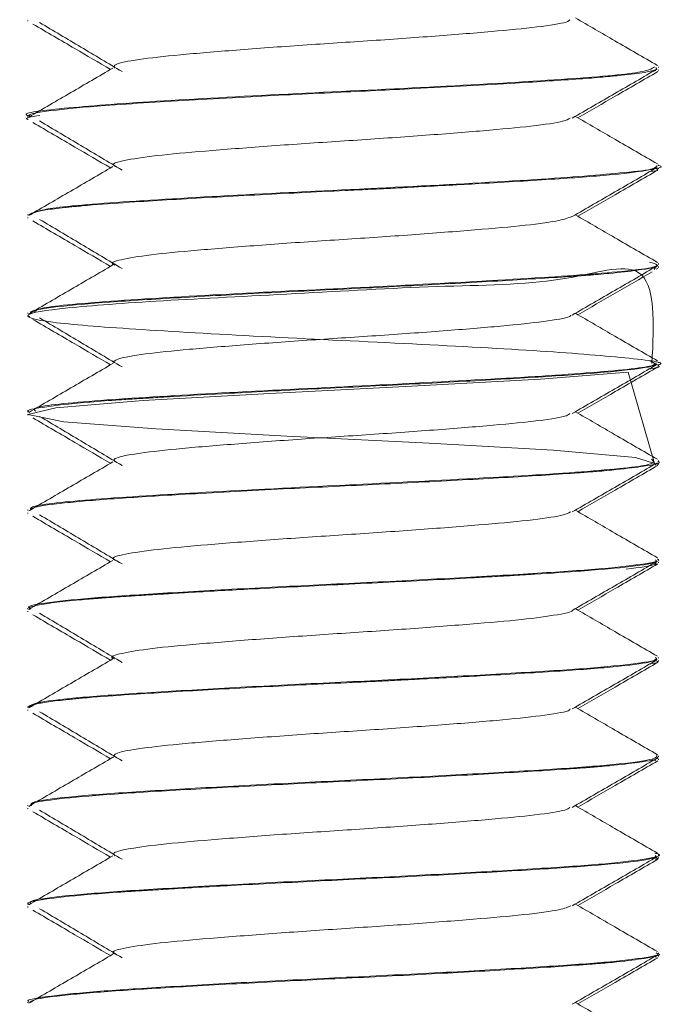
# Model space of a CAD drawing. Header units: millimetres. Extents: x -336 to 487, y -1247 to -28.
# Tile 16 of 49: x -324.78 to -316.56, y -492.9 to -480.4. Entities that reach past the tile are written whole.
import ezdxf

# ---------------------------------------------------------------- set-up
doc = ezdxf.new("R2010")
doc.units = ezdxf.units.MM

msp = doc.modelspace()

# ---------------------------------------------------------------- linework, layer by layer
at = {"color": 7, "linetype": 'Continuous', "lineweight": 15}
for p, q in [((-324.682, -480.411), (-324.682, -480.421)), ((-316.682, -481.008), (-316.682, -480.999)), ((-316.753, -481.06), (-316.717, -481.045)), ((-316.682, -481.045), (-316.682, -481.036)), ((-324.682, -481.623), (-324.682, -481.633)), ((-324.682, -481.661), (-324.682, -481.67)), ((-316.682, -482.258), (-316.682, -482.248)), ((-316.682, -482.296), (-316.682, -482.286)), ((-324.682, -482.873), (-324.682, -482.883)), ((-324.682, -482.911), (-324.682, -482.921)), ((-316.682, -483.508), (-316.682, -483.498)), ((-316.739, -483.571), (-316.722, -483.546)), ((-316.711, -483.57), (-316.692, -483.56)), ((-316.682, -483.546), (-316.682, -483.535)), ((-324.682, -484.123), (-324.682, -484.133)), ((-324.682, -484.16), (-324.682, -484.17)), ((-324.656, -484.17), (-324.676, -484.159)), ((-316.682, -484.758), (-316.682, -484.748)), ((-316.682, -484.795), (-316.682, -484.785)), ((-324.682, -485.373), (-324.682, -485.383)), ((-324.682, -485.41), (-324.682, -485.421)), ((-316.682, -486.008), (-316.682, -485.998)), ((-316.715, -486.06), (-316.723, -486.046)), ((-316.682, -486.046), (-316.682, -486.036)), ((-324.682, -486.623), (-324.682, -486.633)), ((-324.682, -486.66), (-324.682, -486.671)), ((-316.682, -487.258), (-316.682, -487.248)), ((-316.735, -487.31), (-316.709, -487.295)), ((-316.682, -487.295), (-316.682, -487.286)), ((-324.682, -487.873), (-324.682, -487.883)), ((-324.682, -487.91), (-324.682, -487.92)), ((-316.682, -488.508), (-316.682, -488.498)), ((-316.715, -488.535), (-316.791, -488.583)), ((-316.682, -488.546), (-316.682, -488.535)), ((-324.682, -489.123), (-324.682, -489.133)), ((-324.682, -489.161), (-324.682, -489.171)), ((-316.682, -489.758), (-316.682, -489.748)), ((-316.731, -489.81), (-316.723, -489.796)), ((-316.682, -489.796), (-316.682, -489.785)), ((-324.682, -490.373), (-324.682, -490.383)), ((-324.682, -490.411), (-324.682, -490.42)), ((-316.682, -491.008), (-316.682, -490.998)), ((-316.725, -491.06), (-316.683, -491.045)), ((-316.682, -491.045), (-316.682, -491.036)), ((-324.682, -491.623), (-324.682, -491.633)), ((-324.682, -491.66), (-324.682, -491.671)), ((-316.682, -492.258), (-316.682, -492.248)), ((-316.713, -492.31), (-316.722, -492.296)), ((-316.682, -492.296), (-316.682, -492.286)), ((-324.682, -492.873), (-324.682, -492.883))]:
    msp.add_line(p, q, dxfattribs=at)
at = {"color": 7, "linetype": 'Continuous', "lineweight": 15, "flags": 128}
msp.add_lwpolyline([(-316.733, -486.036), (-317.068, -484.875), (-318.179, -484.963), (-319.81, -485.055), (-321.612, -485.145), (-323.22, -485.235), (-324.325, -485.327), (-324.681, -485.415), (-324.223, -485.508), (-323.054, -485.597), (-321.396, -485.688), (-319.591, -485.779), (-318.02, -485.868), (-316.974, -485.96), (-316.691, -486.049), (-316.691, -486.049)], dxfattribs=at)
at = {"color": 7, "linetype": 'Continuous', "lineweight": 15}
for points, knots in [([(-324.618, -480.456), (-324.44, -480.56), (-324.111, -480.752), (-323.783, -480.945), (-323.633, -481.033)], [0, 0, 0, 0, 0.541094, 1, 1, 1, 1]), ([(-324.532, -480.437), (-324.357, -480.541), (-324.008, -480.749), (-323.66, -480.957), (-323.486, -481.06)], [0, 0, 0, 0, 0.500065, 1, 1, 1, 1]), ([(-317.806, -480.401), (-317.811, -480.408), (-317.83, -480.436), (-318.136, -480.486), (-318.693, -480.544), (-319.446, -480.605), (-320.308, -480.667), (-321.206, -480.724), (-322.054, -480.787), (-322.78, -480.847), (-323.307, -480.906), (-323.604, -480.965), (-323.589, -481), (-323.583, -481.016)], [0, 0, 0, 0, 0.0371, 0.136192, 0.233322, 0.331532, 0.430293, 0.527067, 0.626057, 0.723731, 0.821355, 0.920358, 1, 1, 1, 1]), ([(-316.697, -480.982), (-316.876, -480.878), (-317.223, -480.677), (-317.57, -480.475), (-317.737, -480.378)], [0, 0, 0, 0, 0.518228, 1, 1, 1, 1]), ([(-316.734, -480.999), (-316.771, -481.024), (-316.849, -481.079), (-317.927, -481.164), (-319.543, -481.257), (-321.41, -481.344), (-323.141, -481.438), (-324.291, -481.526), (-324.8, -481.589), (-324.666, -481.622), (-324.658, -481.623)], [0, 0, 0, 0, 0.12235, 0.266756, 0.412245, 0.555915, 0.701854, 0.8456, 0.990882, 1, 1, 1, 1]), ([(-323.602, -481.015), (-323.781, -481.119), (-324.137, -481.327), (-324.492, -481.534), (-324.67, -481.638)], [0, 0, 0, 0, 0.4999344, 1, 1, 1, 1]), ([(-324.65, -481.633), (-324.659, -481.628), (-324.7, -481.602), (-324.406, -481.553), (-323.831, -481.497), (-323.009, -481.444), (-322.01, -481.386), (-320.83, -481.327), (-319.64, -481.271), (-318.555, -481.21), (-317.803, -481.163), (-317.388, -481.13), (-316.98, -481.09), (-316.686, -481.048), (-316.71, -481.017), (-316.717, -481.008)], [0, 0, 0, 0, 0.027646, 0.130378, 0.22751, 0.289378, 0.399453, 0.492995, 0.572141, 0.683486, 0.769319, 0.807221, 0.844269, 0.958445, 1, 1, 1, 1]), ([(-317.776, -481.651), (-317.597, -481.547), (-317.238, -481.338), (-316.878, -481.13), (-316.698, -481.026)], [0, 0, 0, 0, 0.499776, 1, 1, 1, 1]), ([(-317.705, -481.647), (-317.547, -481.556), (-317.21, -481.36), (-316.872, -481.164), (-316.692, -481.06)], [0, 0, 0, 0, 0.466506, 1, 1, 1, 1]), ([(-324.678, -481.67), (-324.679, -481.67), (-324.742, -481.651), (-324.635, -481.634), (-324.53, -481.617)], [0, 0, 0, 0, 0.021542, 1, 1, 1, 1]), ([(-324.618, -481.706), (-324.44, -481.81), (-324.111, -482.002), (-323.783, -482.195), (-323.633, -482.283)], [0, 0, 0, 0, 0.541094, 1, 1, 1, 1]), ([(-324.532, -481.687), (-324.357, -481.791), (-324.008, -481.999), (-323.66, -482.207), (-323.486, -482.31)], [0, 0, 0, 0, 0.500065, 1, 1, 1, 1]), ([(-317.804, -481.651), (-317.826, -481.664), (-317.881, -481.697), (-318.266, -481.753), (-318.883, -481.81), (-319.672, -481.872), (-320.552, -481.933), (-321.445, -481.991), (-322.265, -482.054), (-322.947, -482.112), (-323.409, -482.173), (-323.629, -482.226), (-323.585, -482.256), (-323.57, -482.266)], [0, 0, 0, 0, 0.064646, 0.163609, 0.260372, 0.359189, 0.457314, 0.554523, 0.653613, 0.750567, 0.849015, 0.947607, 1, 1, 1, 1]), ([(-316.697, -482.232), (-316.876, -482.128), (-317.223, -481.927), (-317.57, -481.725), (-317.737, -481.628)], [0, 0, 0, 0, 0.518228, 1, 1, 1, 1]), ([(-316.692, -482.248), (-316.688, -482.249), (-316.553, -482.28), (-317.043, -482.342), (-318.161, -482.43), (-319.88, -482.524), (-321.748, -482.611), (-323.381, -482.704), (-324.496, -482.79), (-324.595, -482.846), (-324.642, -482.873)], [0, 0, 0, 0, 0.003482, 0.148567, 0.292388, 0.438293, 0.581916, 0.727535, 0.871775, 1, 1, 1, 1]), ([(-324.671, -482.883), (-324.649, -482.866), (-324.616, -482.839), (-324.387, -482.806), (-324.238, -482.788), (-324.155, -482.779), (-324.111, -482.775), (-324.089, -482.773), (-324.078, -482.772), (-324.072, -482.771), (-324.069, -482.771), (-324.068, -482.771), (-324.067, -482.771), (-324.067, -482.771), (-324.067, -482.771), (-324.066, -482.771), (-324.066, -482.771), (-324.066, -482.771), (-324.066, -482.771), (-324.044, -482.769), (-323.978, -482.763), (-323.754, -482.744), (-323.254, -482.709), (-322.372, -482.656), (-321.431, -482.607), (-320.754, -482.574), (-320.416, -482.558), (-320.248, -482.55), (-320.164, -482.546), (-320.122, -482.544), (-320.101, -482.543), (-320.09, -482.542), (-320.085, -482.542), (-320.083, -482.542), (-320.081, -482.542), (-320.081, -482.542), (-320.08, -482.542), (-320.08, -482.542), (-320.08, -482.542), (-320.08, -482.542), (-320.08, -482.542), (-320.039, -482.54), (-319.921, -482.533), (-319.539, -482.514), (-318.84, -482.476), (-317.961, -482.424), (-317.218, -482.368), (-316.755, -482.31), (-316.717, -482.275), (-316.7, -482.258)], [0, 0, 0, 0, 0.0853, 0.132178, 0.155632, 0.167362, 0.173227, 0.176159, 0.177625, 0.178359, 0.178725, 0.178908, 0.179, 0.179046, 0.179069, 0.17908, 0.179086, 0.179089, 0.17909, 0.179092, 0.189282, 0.20798, 0.270806, 0.363546, 0.455793, 0.502035, 0.52517, 0.53674, 0.542525, 0.545417, 0.546864, 0.547587, 0.547948, 0.548129, 0.548219, 0.548265, 0.548287, 0.548298, 0.548304, 0.548307, 0.548308, 0.54831, 0.558164, 0.577053, 0.641834, 0.73444, 0.826048, 0.919561, 1, 1, 1, 1]), ([(-323.602, -482.265), (-323.781, -482.369), (-324.137, -482.577), (-324.492, -482.784), (-324.67, -482.888)], [0, 0, 0, 0, 0.4999344, 1, 1, 1, 1]), ([(-317.776, -482.901), (-317.597, -482.797), (-317.238, -482.588), (-316.878, -482.38), (-316.698, -482.276)], [0, 0, 0, 0, 0.499776, 1, 1, 1, 1]), ([(-317.705, -482.897), (-317.547, -482.806), (-317.21, -482.61), (-316.872, -482.414), (-316.692, -482.31)], [0, 0, 0, 0, 0.466506, 1, 1, 1, 1]), ([(-316.781, -482.33), (-316.737, -482.323), (-316.669, -482.311), (-316.699, -482.3), (-316.71, -482.296)], [0, 0, 0, 0, 0.633268, 1, 1, 1, 1]), ([(-324.618, -482.956), (-324.44, -483.06), (-324.111, -483.252), (-323.783, -483.445), (-323.633, -483.533)], [0, 0, 0, 0, 0.541094, 1, 1, 1, 1]), ([(-324.532, -482.937), (-324.357, -483.041), (-324.008, -483.249), (-323.66, -483.457), (-323.486, -483.56)], [0, 0, 0, 0, 0.500065, 1, 1, 1, 1]), ([(-317.782, -482.9), (-317.832, -482.919), (-317.937, -482.958), (-318.413, -483.019), (-319.084, -483.076), (-319.904, -483.14), (-320.796, -483.198), (-321.678, -483.258), (-322.466, -483.321), (-323.099, -483.378), (-323.49, -483.441), (-323.649, -483.486), (-323.589, -483.511), (-323.577, -483.516)], [0, 0, 0, 0, 0.092405, 0.190877, 0.287783, 0.386849, 0.484086, 0.58214, 0.680966, 0.777705, 0.876629, 0.974455, 1, 1, 1, 1]), ([(-316.697, -483.482), (-316.876, -483.378), (-317.223, -483.177), (-317.57, -482.975), (-317.737, -482.878)], [0, 0, 0, 0, 0.518228, 1, 1, 1, 1]), ([(-316.766, -484.765), (-316.74, -484.257), (-316.693, -483.328), (-317.851, -483.765), (-319.444, -483.772), (-321.311, -483.883), (-323.042, -483.968), (-324.295, -484.061), (-324.816, -484.148), (-324.496, -484.243), (-323.399, -484.329), (-321.752, -484.423), (-319.892, -484.512), (-318.167, -484.601), (-317.049, -484.695), (-316.556, -484.753), (-316.691, -484.784), (-316.695, -484.785)], [0, 0, 0, 0, 0.083977, 0.153761, 0.224635, 0.294586, 0.364969, 0.435473, 0.505367, 0.576272, 0.646068, 0.716837, 0.786931, 0.857109, 0.927805, 0.997622, 1, 1, 1, 1]), ([(-316.795, -483.48), (-316.749, -483.492), (-316.589, -483.534), (-317.179, -483.609), (-318.449, -483.696), (-320.215, -483.79), (-322.074, -483.878), (-323.623, -483.969), (-324.577, -484.052), (-324.592, -484.102), (-324.598, -484.123)], [0, 0, 0, 0, 0.05576, 0.197528, 0.337201, 0.479054, 0.619061, 0.759933, 0.901046, 1, 1, 1, 1]), ([(-323.602, -483.515), (-323.781, -483.619), (-324.137, -483.827), (-324.492, -484.034), (-324.67, -484.138)], [0, 0, 0, 0, 0.499934, 1, 1, 1, 1]), ([(-324.641, -484.133), (-324.648, -484.124), (-324.668, -484.095), (-324.334, -484.044), (-323.691, -483.986), (-322.78, -483.931), (-321.7, -483.87), (-320.53, -483.814), (-319.373, -483.756), (-318.499, -483.706), (-317.977, -483.673), (-317.743, -483.657), (-317.634, -483.649), (-317.58, -483.645), (-317.554, -483.643), (-317.541, -483.642), (-317.535, -483.641), (-317.531, -483.641), (-317.53, -483.641), (-317.529, -483.641), (-317.529, -483.641), (-317.528, -483.641), (-317.528, -483.641), (-317.528, -483.641), (-317.528, -483.641), (-317.528, -483.641), (-317.5, -483.639), (-317.425, -483.632), (-317.204, -483.613), (-316.883, -483.575), (-316.659, -483.537), (-316.705, -483.513), (-316.714, -483.508)], [0, 0, 0, 0, 0.048452, 0.141821, 0.234475, 0.32615, 0.419724, 0.511494, 0.604036, 0.697454, 0.743238, 0.766143, 0.777597, 0.783324, 0.786188, 0.78762, 0.788336, 0.788694, 0.788873, 0.788962, 0.789007, 0.789029, 0.789041, 0.789046, 0.789049, 0.78905, 0.789052, 0.799865, 0.819059, 0.882496, 0.975403, 1, 1, 1, 1]), ([(-317.776, -484.151), (-317.597, -484.047), (-317.238, -483.838), (-316.878, -483.63), (-316.698, -483.526)], [0, 0, 0, 0, 0.499776, 1, 1, 1, 1]), ([(-317.705, -484.147), (-317.547, -484.056), (-317.233, -483.873), (-316.919, -483.691), (-316.762, -483.6)], [0, 0, 0, 0, 0.5007121, 1, 1, 1, 1]), ([(-324.618, -484.206), (-324.44, -484.31), (-324.111, -484.502), (-323.783, -484.695), (-323.633, -484.783)], [0, 0, 0, 0, 0.541094, 1, 1, 1, 1]), ([(-324.532, -484.187), (-324.357, -484.291), (-324.008, -484.499), (-323.66, -484.707), (-323.486, -484.81)], [0, 0, 0, 0, 0.500065, 1, 1, 1, 1]), ([(-317.796, -484.151), (-317.796, -484.155), (-317.797, -484.178), (-318.059, -484.225), (-318.571, -484.284), (-319.297, -484.343), (-320.142, -484.406), (-321.04, -484.463), (-321.904, -484.525), (-322.657, -484.586), (-323.227, -484.644), (-323.582, -484.707), (-323.595, -484.746), (-323.602, -484.765)], [0, 0, 0, 0, 0.0184256, 0.1175692, 0.2154107, 0.3131761, 0.41234, 0.5092792, 0.6081651, 0.70658, 0.8038231, 0.9030738, 1, 1, 1, 1]), ([(-316.697, -484.732), (-316.876, -484.628), (-317.223, -484.427), (-317.57, -484.225), (-317.737, -484.128)], [0, 0, 0, 0, 0.518228, 1, 1, 1, 1]), ([(-316.796, -484.731), (-316.753, -484.748), (-316.636, -484.794), (-317.36, -484.876), (-318.746, -484.963), (-320.554, -485.055), (-322.39, -485.146), (-323.844, -485.234), (-324.65, -485.313), (-324.599, -485.358), (-324.581, -485.373)], [0, 0, 0, 0, 0.080903, 0.22291, 0.362778, 0.504154, 0.644877, 0.785074, 0.926901, 1, 1, 1, 1]), ([(-324.663, -485.383), (-324.669, -485.381), (-324.722, -485.36), (-324.5, -485.318), (-324.073, -485.268), (-323.636, -485.235), (-323.395, -485.219), (-323.269, -485.211), (-323.204, -485.207), (-323.172, -485.205), (-323.155, -485.204), (-323.147, -485.204), (-323.143, -485.203), (-323.141, -485.203), (-323.14, -485.203), (-323.139, -485.203), (-323.139, -485.203), (-323.139, -485.203), (-323.139, -485.203), (-323.139, -485.203), (-323.139, -485.203), (-323.103, -485.201), (-323.003, -485.195), (-322.681, -485.175), (-322.022, -485.138), (-320.997, -485.085), (-319.823, -485.03), (-318.724, -484.969), (-317.785, -484.913), (-317.101, -484.856), (-316.718, -484.802), (-316.718, -484.771), (-316.718, -484.758)], [0, 0, 0, 0, 0.012019, 0.104569, 0.197978, 0.243759, 0.266663, 0.278116, 0.283843, 0.286707, 0.288138, 0.288854, 0.289212, 0.289391, 0.289481, 0.289525, 0.289548, 0.289559, 0.289565, 0.289567, 0.289569, 0.28957, 0.300319, 0.319492, 0.383017, 0.47591, 0.567399, 0.660942, 0.752979, 0.845225, 0.938728, 1, 1, 1, 1]), ([(-323.602, -484.765), (-323.781, -484.869), (-324.137, -485.077), (-324.492, -485.284), (-324.67, -485.388)], [0, 0, 0, 0, 0.499934, 1, 1, 1, 1]), ([(-317.776, -485.401), (-317.597, -485.297), (-317.238, -485.088), (-316.878, -484.88), (-316.698, -484.776)], [0, 0, 0, 0, 0.4997762, 1, 1, 1, 1]), ([(-317.705, -485.397), (-317.547, -485.306), (-317.21, -485.11), (-316.872, -484.914), (-316.692, -484.81)], [0, 0, 0, 0, 0.466506, 1, 1, 1, 1]), ([(-316.809, -484.839), (-316.726, -484.824), (-316.642, -484.809), (-316.683, -484.795), (-316.684, -484.795)], [0, 0, 0, 0, 0.986938, 1, 1, 1, 1]), ([(-324.618, -485.456), (-324.44, -485.56), (-324.111, -485.752), (-323.783, -485.945), (-323.633, -486.033)], [0, 0, 0, 0, 0.541094, 1, 1, 1, 1]), ([(-324.532, -485.437), (-324.357, -485.541), (-324.008, -485.749), (-323.66, -485.957), (-323.486, -486.06)], [0, 0, 0, 0, 0.500065, 1, 1, 1, 1]), ([(-317.808, -485.401), (-317.817, -485.41), (-317.845, -485.439), (-318.175, -485.492), (-318.751, -485.549), (-319.517, -485.61), (-320.385, -485.672), (-321.282, -485.729), (-322.121, -485.793), (-322.834, -485.851), (-323.341, -485.911), (-323.613, -485.969), (-323.587, -486.002), (-323.576, -486.016)], [0, 0, 0, 0, 0.045756, 0.144847, 0.241806, 0.340245, 0.438844, 0.5357, 0.634761, 0.732154, 0.830074, 0.928987, 1, 1, 1, 1]), ([(-316.697, -485.982), (-316.876, -485.878), (-317.223, -485.677), (-317.57, -485.475), (-317.737, -485.378)], [0, 0, 0, 0, 0.518228, 1, 1, 1, 1]), ([(-316.771, -485.982), (-316.748, -486.004), (-316.693, -486.056), (-317.566, -486.141), (-319.054, -486.23), (-320.895, -486.32), (-322.692, -486.413), (-324.057, -486.5), (-324.674, -486.574), (-324.645, -486.613), (-324.637, -486.623)], [0, 0, 0, 0, 0.106181, 0.247909, 0.388277, 0.528825, 0.6704, 0.81022, 0.952248, 1, 1, 1, 1]), ([(-323.602, -486.015), (-323.781, -486.119), (-324.137, -486.327), (-324.492, -486.534), (-324.67, -486.638)], [0, 0, 0, 0, 0.499934, 1, 1, 1, 1]), ([(-324.653, -486.633), (-324.647, -486.619), (-324.633, -486.587), (-324.227, -486.532), (-323.54, -486.476), (-322.598, -486.42), (-321.492, -486.359), (-320.286, -486.303), (-319.149, -486.244), (-318.304, -486.195), (-317.809, -486.162), (-317.588, -486.145), (-317.485, -486.137), (-317.435, -486.133), (-317.411, -486.131), (-317.398, -486.13), (-317.392, -486.129), (-317.389, -486.129), (-317.388, -486.129), (-317.387, -486.129), (-317.387, -486.129), (-317.387, -486.129), (-317.387, -486.129), (-317.386, -486.129), (-317.386, -486.129), (-317.386, -486.129), (-317.385, -486.129), (-317.38, -486.128), (-317.363, -486.127), (-317.307, -486.122), (-317.105, -486.102), (-316.819, -486.064), (-316.634, -486.03), (-316.689, -486.009), (-316.692, -486.008)], [0, 0, 0, 0, 0.0676426, 0.1611568, 0.2530441, 0.3383987, 0.4389542, 0.5303517, 0.6233927, 0.71563, 0.7618669, 0.7849998, 0.796568, 0.8023523, 0.8052445, 0.8066906, 0.8074136, 0.8077751, 0.8079559, 0.8080463, 0.8080914, 0.808114, 0.8081253, 0.808131, 0.8081338, 0.8081352, 0.8081366, 0.8088755, 0.8102976, 0.8151915, 0.8331763, 0.9018148, 0.9941621, 1, 1, 1, 1]), ([(-317.776, -486.651), (-317.597, -486.547), (-317.238, -486.338), (-316.878, -486.13), (-316.698, -486.026)], [0, 0, 0, 0, 0.499776, 1, 1, 1, 1]), ([(-317.705, -486.647), (-317.547, -486.556), (-317.21, -486.36), (-316.872, -486.164), (-316.692, -486.06)], [0, 0, 0, 0, 0.466506, 1, 1, 1, 1]), ([(-324.618, -486.706), (-324.44, -486.81), (-324.111, -487.002), (-323.783, -487.195), (-323.633, -487.283)], [0, 0, 0, 0, 0.5410935, 1, 1, 1, 1]), ([(-324.532, -486.687), (-324.357, -486.791), (-324.008, -486.999), (-323.66, -487.207), (-323.486, -487.31)], [0, 0, 0, 0, 0.500065, 1, 1, 1, 1]), ([(-317.799, -486.65), (-317.829, -486.665), (-317.898, -486.7), (-318.31, -486.758), (-318.945, -486.815), (-319.744, -486.878), (-320.629, -486.938), (-321.519, -486.996), (-322.33, -487.06), (-322.996, -487.117), (-323.436, -487.179), (-323.636, -487.229), (-323.585, -487.257), (-323.57, -487.266)], [0, 0, 0, 0, 0.073376, 0.172223, 0.268976, 0.367911, 0.465764, 0.563215, 0.662261, 0.759092, 0.857729, 0.956116, 1, 1, 1, 1]), ([(-316.697, -487.232), (-316.876, -487.128), (-317.223, -486.927), (-317.57, -486.725), (-317.737, -486.628)], [0, 0, 0, 0, 0.518228, 1, 1, 1, 1]), ([(-316.701, -487.248), (-316.695, -487.25), (-316.637, -487.273), (-316.876, -487.315), (-317.427, -487.378), (-318.311, -487.435), (-319.399, -487.498), (-320.61, -487.558), (-321.827, -487.616), (-322.934, -487.68), (-323.847, -487.737), (-324.442, -487.799), (-324.711, -487.845), (-324.659, -487.869), (-324.649, -487.873)], [0, 0, 0, 0, 0.011563, 0.108109, 0.205428, 0.300695, 0.3981, 0.494446, 0.590397, 0.687911, 0.783255, 0.880368, 0.977238, 1, 1, 1, 1]), ([(-323.602, -487.265), (-323.781, -487.369), (-324.137, -487.577), (-324.492, -487.784), (-324.67, -487.888)], [0, 0, 0, 0, 0.499934, 1, 1, 1, 1]), ([(-324.645, -487.883), (-324.657, -487.877), (-324.681, -487.864), (-324.586, -487.839), (-324.415, -487.807), (-324.15, -487.778), (-323.951, -487.76), (-323.863, -487.753), (-323.824, -487.75), (-323.805, -487.748), (-323.796, -487.748), (-323.791, -487.747), (-323.789, -487.747), (-323.788, -487.747), (-323.787, -487.747), (-323.787, -487.747), (-323.787, -487.747), (-323.787, -487.747), (-323.787, -487.747), (-323.787, -487.747), (-323.787, -487.747), (-323.786, -487.747), (-323.783, -487.747), (-323.774, -487.746), (-323.743, -487.744), (-323.622, -487.735), (-323.434, -487.722), (-323.221, -487.708), (-323.089, -487.7), (-323.019, -487.696), (-322.982, -487.693), (-322.964, -487.692), (-322.954, -487.692), (-322.95, -487.691), (-322.947, -487.691), (-322.946, -487.691), (-322.946, -487.691), (-322.945, -487.691), (-322.945, -487.691), (-322.945, -487.691), (-322.945, -487.691), (-322.945, -487.691), (-322.912, -487.689), (-322.814, -487.683), (-322.479, -487.663), (-321.798, -487.626), (-320.754, -487.574), (-319.782, -487.527), (-319.142, -487.492), (-318.834, -487.475), (-318.684, -487.466), (-318.611, -487.462), (-318.574, -487.46), (-318.556, -487.459), (-318.547, -487.458), (-318.542, -487.458), (-318.54, -487.458), (-318.539, -487.458), (-318.538, -487.458), (-318.538, -487.458), (-318.538, -487.458), (-318.538, -487.458), (-318.538, -487.458), (-318.538, -487.458), (-318.505, -487.456), (-318.408, -487.45), (-318.097, -487.431), (-317.557, -487.396), (-316.998, -487.343), (-316.686, -487.294), (-316.714, -487.267), (-316.723, -487.258)], [0, 0, 0, 0, 0.030843, 0.062735, 0.124029, 0.17853, 0.199885, 0.209083, 0.213311, 0.215333, 0.216321, 0.216809, 0.217051, 0.217172, 0.217233, 0.217263, 0.217278, 0.217285, 0.217289, 0.217291, 0.217292, 0.217293, 0.217645, 0.21833, 0.220697, 0.229423, 0.26283, 0.284887, 0.296639, 0.302696, 0.305769, 0.307317, 0.308094, 0.308483, 0.308678, 0.308776, 0.308824, 0.308849, 0.308861, 0.308867, 0.30887, 0.308871, 0.308873, 0.318365, 0.337148, 0.402484, 0.494733, 0.586597, 0.633456, 0.656901, 0.668626, 0.674489, 0.67742, 0.678886, 0.679618, 0.679985, 0.680168, 0.68026, 0.680305, 0.680328, 0.68034, 0.680346, 0.680348, 0.68035, 0.680351, 0.689632, 0.708017, 0.772006, 0.864744, 0.957924, 1, 1, 1, 1]), ([(-317.776, -487.901), (-317.597, -487.797), (-317.238, -487.588), (-316.878, -487.38), (-316.698, -487.276)], [0, 0, 0, 0, 0.499776, 1, 1, 1, 1]), ([(-317.705, -487.897), (-317.547, -487.806), (-317.21, -487.61), (-316.872, -487.414), (-316.692, -487.31)], [0, 0, 0, 0, 0.466506, 1, 1, 1, 1]), ([(-316.728, -487.286), (-316.718, -487.296), (-316.687, -487.326), (-316.929, -487.357), (-317.091, -487.377)], [0, 0, 0, 0, 0.329429, 1, 1, 1, 1]), ([(-324.618, -487.956), (-324.44, -488.06), (-324.111, -488.252), (-323.783, -488.445), (-323.633, -488.533)], [0, 0, 0, 0, 0.5410935, 1, 1, 1, 1]), ([(-324.532, -487.937), (-324.357, -488.041), (-324.008, -488.249), (-323.66, -488.457), (-323.486, -488.56)], [0, 0, 0, 0, 0.500065, 1, 1, 1, 1]), ([(-317.776, -487.901), (-317.776, -487.901), (-317.767, -487.921), (-317.992, -487.963), (-318.454, -488.024), (-319.152, -488.081), (-319.978, -488.145), (-320.873, -488.202), (-321.75, -488.264), (-322.527, -488.326), (-323.144, -488.383), (-323.511, -488.446), (-323.655, -488.489), (-323.593, -488.512), (-323.583, -488.515)], [0, 0, 0, 0, 0.000014, 0.098956, 0.197444, 0.294742, 0.394057, 0.49132, 0.589851, 0.688764, 0.785781, 0.885026, 0.982787, 1, 1, 1, 1]), ([(-316.697, -488.482), (-316.876, -488.378), (-317.223, -488.177), (-317.57, -487.975), (-317.737, -487.878)], [0, 0, 0, 0, 0.518228, 1, 1, 1, 1]), ([(-316.725, -488.498), (-316.714, -488.506), (-316.675, -488.533), (-316.991, -488.583), (-317.641, -488.644), (-318.59, -488.701), (-319.72, -488.765), (-320.944, -488.822), (-322.141, -488.884), (-323.207, -488.946), (-324.037, -489.003), (-324.582, -489.065), (-324.646, -489.104), (-324.677, -489.123)], [0, 0, 0, 0, 0.0374527, 0.1346406, 0.2313843, 0.3269631, 0.4245148, 0.5200606, 0.616846, 0.7140048, 0.8093096, 0.9067925, 1, 1, 1, 1]), ([(-324.673, -489.133), (-324.65, -489.115), (-324.613, -489.088), (-324.38, -489.055), (-324.23, -489.037), (-324.146, -489.029), (-324.102, -489.024), (-324.079, -489.022), (-324.068, -489.021), (-324.062, -489.02), (-324.059, -489.02), (-324.058, -489.02), (-324.057, -489.02), (-324.057, -489.02), (-324.056, -489.02), (-324.056, -489.02), (-324.056, -489.02), (-324.056, -489.02), (-324.056, -489.02), (-324.049, -489.019), (-324.028, -489.017), (-323.965, -489.012), (-323.75, -488.994), (-323.245, -488.958), (-322.355, -488.905), (-321.412, -488.856), (-320.736, -488.823), (-320.397, -488.807), (-320.229, -488.799), (-320.145, -488.795), (-320.103, -488.793), (-320.082, -488.792), (-320.072, -488.791), (-320.067, -488.791), (-320.064, -488.791), (-320.063, -488.791), (-320.062, -488.791), (-320.062, -488.791), (-320.062, -488.791), (-320.062, -488.791), (-320.062, -488.791), (-320.062, -488.791), (-320.023, -488.789), (-319.907, -488.783), (-319.525, -488.763), (-318.825, -488.725), (-317.947, -488.673), (-317.209, -488.617), (-316.752, -488.559), (-316.718, -488.524), (-316.702, -488.508)], [0, 0, 0, 0, 0.0868, 0.133675, 0.157128, 0.168857, 0.174722, 0.177654, 0.17912, 0.179853, 0.18022, 0.180403, 0.180495, 0.180541, 0.180564, 0.180575, 0.180581, 0.180584, 0.180585, 0.180587, 0.183909, 0.18956, 0.207847, 0.272266, 0.365046, 0.457284, 0.503521, 0.526655, 0.538223, 0.544007, 0.546899, 0.548346, 0.549069, 0.54943, 0.549611, 0.549701, 0.549746, 0.549769, 0.54978, 0.549786, 0.549789, 0.54979, 0.549792, 0.559216, 0.577965, 0.643335, 0.735899, 0.827543, 0.921059, 1, 1, 1, 1]), ([(-323.602, -488.515), (-323.781, -488.619), (-324.137, -488.827), (-324.492, -489.034), (-324.67, -489.138)], [0, 0, 0, 0, 0.499934, 1, 1, 1, 1]), ([(-317.776, -489.151), (-317.597, -489.047), (-317.238, -488.838), (-316.878, -488.63), (-316.698, -488.526)], [0, 0, 0, 0, 0.499776, 1, 1, 1, 1]), ([(-317.705, -489.147), (-317.547, -489.056), (-317.21, -488.86), (-316.872, -488.664), (-316.692, -488.56)], [0, 0, 0, 0, 0.4665061, 1, 1, 1, 1]), ([(-316.764, -488.576), (-316.728, -488.569), (-316.669, -488.559), (-316.698, -488.549), (-316.709, -488.546)], [0, 0, 0, 0, 0.612194, 1, 1, 1, 1]), ([(-324.618, -489.206), (-324.44, -489.31), (-324.111, -489.502), (-323.783, -489.695), (-323.633, -489.783)], [0, 0, 0, 0, 0.541094, 1, 1, 1, 1]), ([(-324.532, -489.187), (-324.357, -489.291), (-324.008, -489.499), (-323.66, -489.707), (-323.486, -489.81)], [0, 0, 0, 0, 0.500065, 1, 1, 1, 1]), ([(-317.802, -489.151), (-317.804, -489.156), (-317.812, -489.182), (-318.094, -489.23), (-318.626, -489.289), (-319.365, -489.349), (-320.218, -489.411), (-321.117, -489.468), (-321.973, -489.531), (-322.714, -489.591), (-323.265, -489.649), (-323.593, -489.711), (-323.593, -489.749), (-323.593, -489.766)], [0, 0, 0, 0, 0.026987, 0.126035, 0.223428, 0.321326, 0.420232, 0.516975, 0.615837, 0.713838, 0.811136, 0.910201, 1, 1, 1, 1]), ([(-316.697, -489.732), (-316.876, -489.628), (-317.223, -489.427), (-317.57, -489.225), (-317.737, -489.128)], [0, 0, 0, 0, 0.518228, 1, 1, 1, 1]), ([(-316.705, -489.732), (-316.7, -489.75), (-316.692, -489.788), (-317.131, -489.85), (-317.875, -489.909), (-318.881, -489.969), (-320.048, -490.031), (-321.276, -490.088), (-322.447, -490.151), (-323.461, -490.211), (-324.21, -490.269), (-324.637, -490.327), (-324.642, -490.36), (-324.645, -490.373)], [0, 0, 0, 0, 0.088445, 0.183368, 0.276713, 0.37054, 0.465328, 0.558052, 0.652799, 0.746724, 0.839978, 0.934918, 1, 1, 1, 1]), ([(-323.602, -489.765), (-323.781, -489.869), (-324.137, -490.077), (-324.492, -490.284), (-324.67, -490.388)], [0, 0, 0, 0, 0.499934, 1, 1, 1, 1]), ([(-324.636, -490.383), (-324.642, -490.372), (-324.658, -490.343), (-324.311, -490.292), (-323.679, -490.235), (-322.764, -490.18), (-321.681, -490.119), (-320.511, -490.063), (-319.355, -490.005), (-318.483, -489.955), (-317.963, -489.922), (-317.731, -489.906), (-317.621, -489.898), (-317.569, -489.894), (-317.542, -489.892), (-317.53, -489.891), (-317.523, -489.89), (-317.52, -489.89), (-317.518, -489.89), (-317.518, -489.89), (-317.517, -489.89), (-317.517, -489.89), (-317.517, -489.89), (-317.517, -489.89), (-317.517, -489.89), (-317.517, -489.89), (-317.49, -489.888), (-317.416, -489.882), (-317.196, -489.862), (-316.877, -489.824), (-316.657, -489.786), (-316.704, -489.763), (-316.713, -489.758)], [0, 0, 0, 0, 0.056293, 0.143358, 0.235966, 0.327675, 0.421246, 0.512975, 0.60556, 0.698957, 0.744735, 0.767638, 0.779091, 0.784818, 0.787681, 0.789113, 0.789829, 0.790187, 0.790366, 0.790455, 0.7905, 0.790522, 0.790534, 0.790539, 0.790542, 0.790543, 0.790545, 0.801103, 0.820216, 0.884012, 0.976878, 1, 1, 1, 1]), ([(-317.776, -490.401), (-317.597, -490.297), (-317.238, -490.088), (-316.878, -489.88), (-316.698, -489.776)], [0, 0, 0, 0, 0.499776, 1, 1, 1, 1]), ([(-317.705, -490.397), (-317.547, -490.306), (-317.21, -490.11), (-316.872, -489.914), (-316.692, -489.81)], [0, 0, 0, 0, 0.466506, 1, 1, 1, 1]), ([(-324.618, -490.456), (-324.44, -490.56), (-324.111, -490.752), (-323.783, -490.945), (-323.633, -491.033)], [0, 0, 0, 0, 0.541094, 1, 1, 1, 1]), ([(-324.532, -490.437), (-324.357, -490.541), (-324.008, -490.749), (-323.66, -490.957), (-323.486, -491.06)], [0, 0, 0, 0, 0.500065, 1, 1, 1, 1]), ([(-317.808, -490.401), (-317.822, -490.412), (-317.861, -490.443), (-318.216, -490.497), (-318.811, -490.554), (-319.588, -490.616), (-320.461, -490.677), (-321.358, -490.735), (-322.188, -490.798), (-322.886, -490.856), (-323.373, -490.917), (-323.621, -490.972), (-323.586, -491.004), (-323.572, -491.016)], [0, 0, 0, 0, 0.054438, 0.153491, 0.25033, 0.348963, 0.447365, 0.544354, 0.643449, 0.740611, 0.838794, 0.93758, 1, 1, 1, 1]), ([(-316.697, -490.982), (-316.876, -490.878), (-317.223, -490.677), (-317.57, -490.475), (-317.737, -490.378)], [0, 0, 0, 0, 0.518228, 1, 1, 1, 1]), ([(-316.728, -490.981), (-316.711, -490.986), (-316.616, -491.01), (-316.802, -491.053), (-317.295, -491.117), (-318.129, -491.174), (-319.185, -491.236), (-320.381, -491.297), (-321.605, -491.355), (-322.74, -491.418), (-323.697, -491.476), (-324.357, -491.537), (-324.684, -491.587), (-324.649, -491.615), (-324.638, -491.623)], [0, 0, 0, 0, 0.021015, 0.114377, 0.209274, 0.30206, 0.396558, 0.490834, 0.583763, 0.678701, 0.771795, 0.865863, 0.960506, 1, 1, 1, 1]), ([(-324.661, -491.633), (-324.668, -491.631), (-324.72, -491.609), (-324.494, -491.567), (-324.063, -491.517), (-323.623, -491.484), (-323.382, -491.468), (-323.255, -491.46), (-323.19, -491.456), (-323.157, -491.454), (-323.14, -491.453), (-323.132, -491.453), (-323.128, -491.452), (-323.126, -491.452), (-323.125, -491.452), (-323.124, -491.452), (-323.124, -491.452), (-323.124, -491.452), (-323.124, -491.452), (-323.124, -491.452), (-323.124, -491.452), (-323.089, -491.45), (-322.99, -491.444), (-322.666, -491.424), (-322.005, -491.387), (-320.978, -491.334), (-319.804, -491.279), (-318.708, -491.218), (-317.772, -491.162), (-317.092, -491.105), (-316.716, -491.051), (-316.718, -491.02), (-316.719, -491.008)], [0, 0, 0, 0, 0.0134811, 0.1060763, 0.1994677, 0.2452454, 0.2681479, 0.2796008, 0.2853273, 0.2881906, 0.2896223, 0.2903381, 0.290696, 0.290875, 0.2909645, 0.2910092, 0.2910316, 0.2910428, 0.2910484, 0.2910511, 0.2910525, 0.2910539, 0.3015485, 0.3206411, 0.3845267, 0.4773828, 0.5688985, 0.6624488, 0.7544377, 0.8467347, 0.940227, 1, 1, 1, 1]), ([(-323.602, -491.015), (-323.781, -491.119), (-324.137, -491.327), (-324.492, -491.534), (-324.67, -491.638)], [0, 0, 0, 0, 0.499934, 1, 1, 1, 1]), ([(-317.776, -491.651), (-317.597, -491.547), (-317.238, -491.338), (-316.878, -491.13), (-316.698, -491.026)], [0, 0, 0, 0, 0.499776, 1, 1, 1, 1]), ([(-317.705, -491.647), (-317.547, -491.556), (-317.21, -491.36), (-316.872, -491.164), (-316.692, -491.06)], [0, 0, 0, 0, 0.466506, 1, 1, 1, 1]), ([(-316.721, -491.036), (-316.698, -491.042), (-316.671, -491.049), (-316.71, -491.056), (-316.716, -491.057)], [0, 0, 0, 0, 0.848798, 1, 1, 1, 1]), ([(-324.618, -491.706), (-324.44, -491.81), (-324.111, -492.002), (-323.783, -492.195), (-323.633, -492.283)], [0, 0, 0, 0, 0.541094, 1, 1, 1, 1]), ([(-324.532, -491.687), (-324.357, -491.791), (-324.008, -491.999), (-323.66, -492.207), (-323.486, -492.31)], [0, 0, 0, 0, 0.500065, 1, 1, 1, 1]), ([(-317.793, -491.65), (-317.831, -491.667), (-317.916, -491.704), (-318.357, -491.763), (-319.008, -491.82), (-319.817, -491.883), (-320.706, -491.942), (-321.593, -492.002), (-322.393, -492.065), (-323.044, -492.122), (-323.462, -492.184), (-323.642, -492.232), (-323.587, -492.259), (-323.572, -492.266)], [0, 0, 0, 0, 0.082126, 0.180821, 0.277615, 0.376631, 0.474182, 0.57192, 0.670886, 0.767645, 0.866434, 0.964584, 1, 1, 1, 1]), ([(-316.697, -492.232), (-316.876, -492.128), (-317.223, -491.927), (-317.57, -491.725), (-317.737, -491.628)], [0, 0, 0, 0, 0.518228, 1, 1, 1, 1]), ([(-316.711, -492.248), (-316.702, -492.252), (-316.649, -492.276), (-316.909, -492.321), (-317.492, -492.383), (-318.397, -492.44), (-319.499, -492.503), (-320.715, -492.562), (-321.927, -492.622), (-323.021, -492.685), (-323.913, -492.742), (-324.476, -492.804), (-324.723, -492.848), (-324.666, -492.87), (-324.659, -492.873)], [0, 0, 0, 0, 0.0196707, 0.1164579, 0.2136351, 0.3089481, 0.4064396, 0.5024954, 0.5987337, 0.696176, 0.7914547, 0.8887244, 0.9853664, 1, 1, 1, 1]), ([(-323.602, -492.265), (-323.781, -492.369), (-324.137, -492.577), (-324.492, -492.784), (-324.67, -492.888)], [0, 0, 0, 0, 0.499934, 1, 1, 1, 1]), ([(-324.652, -492.883), (-324.646, -492.869), (-324.631, -492.836), (-324.217, -492.781), (-323.523, -492.725), (-322.575, -492.669), (-321.467, -492.608), (-320.267, -492.552), (-319.131, -492.493), (-318.288, -492.444), (-317.796, -492.411), (-317.576, -492.394), (-317.474, -492.386), (-317.424, -492.382), (-317.4, -492.38), (-317.388, -492.379), (-317.382, -492.378), (-317.379, -492.378), (-317.377, -492.378), (-317.377, -492.378), (-317.376, -492.378), (-317.376, -492.378), (-317.376, -492.378), (-317.376, -492.378), (-317.376, -492.378), (-317.376, -492.378), (-317.375, -492.378), (-317.374, -492.378), (-317.369, -492.377), (-317.354, -492.376), (-317.299, -492.371), (-317.098, -492.352), (-316.815, -492.313), (-316.632, -492.279), (-316.687, -492.259), (-316.69, -492.258)], [0, 0, 0, 0, 0.069136, 0.162652, 0.254724, 0.341241, 0.440447, 0.531828, 0.624901, 0.71713, 0.763362, 0.786493, 0.79806, 0.803844, 0.806736, 0.808182, 0.808905, 0.809266, 0.809447, 0.809538, 0.809583, 0.809605, 0.809617, 0.809622, 0.809625, 0.809627, 0.809628, 0.809847, 0.810241, 0.811554, 0.81628, 0.834133, 0.903316, 0.995613, 1, 1, 1, 1]), ([(-317.776, -492.901), (-317.597, -492.797), (-317.238, -492.588), (-316.878, -492.38), (-316.698, -492.276)], [0, 0, 0, 0, 0.499776, 1, 1, 1, 1]), ([(-317.705, -492.897), (-317.547, -492.806), (-317.21, -492.61), (-316.872, -492.414), (-316.692, -492.31)], [0, 0, 0, 0, 0.466506, 1, 1, 1, 1]), ([(-316.697, -493.482), (-316.876, -493.378), (-317.223, -493.177), (-317.57, -492.975), (-317.737, -492.878)], [0, 0, 0, 0, 0.518228, 1, 1, 1, 1])]:
    msp.add_open_spline(points, degree=3, knots=knots, dxfattribs=at)

doc.saveas('drawing.dxf')
